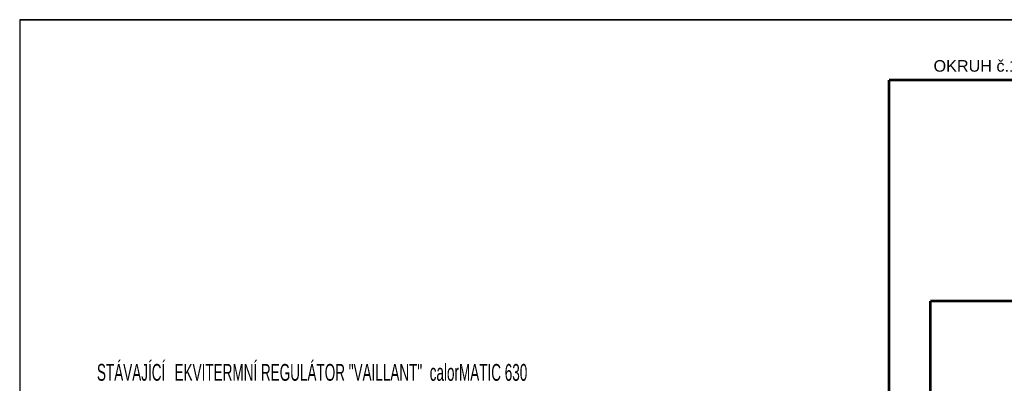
# Model space of a CAD drawing. Header units: millimetres. Extents: x 2424458 to 5109721, y -2781114 to -1335434.
# Tile 4 of 59: x 2467594 to 2476949, y -1428820 to -1425365. Entities that reach past the tile are written whole.
import ezdxf
from ezdxf.enums import TextEntityAlignment as Align

# ---------------------------------------------------------------- set-up
doc = ezdxf.new("R2010")
doc.units = ezdxf.units.MM
doc.header["$LTSCALE"] = 20
doc.header["$MEASUREMENT"] = 0
doc.linetypes.add('ČERCHOVANÁ', pattern=[25.4, 12.7, -6.35, 0, -6.35])
for name, color, linetype in [('CKBE0_12Y', 3, 'Continuous'), ('OSTATNI', 7, 'Continuous'), ('VNITŘVODA', 30, 'ČERCHOVANÁ')]:
    doc.layers.add(name, color=color, linetype=linetype)
doc.layers.add('UT PŘÍVODNÍ', color=6, linetype='Continuous', lineweight=53)
doc.styles.add('ARIEL', font='ARIAL.TTF')
doc.styles.add('ROMAN', font='ic-romans.shx')

msp = doc.modelspace()

# ---------------------------------------------------------------- linework, layer by layer
at = {"color": 7}
msp.add_line((2467593.9, -1425365.4), (2488593.9, -1425365.4), dxfattribs=at)
at = {"layer": 'OSTATNI', "linetype": 'Continuous'}
msp.add_lwpolyline([(2467593.9, -1440215.4), (2488593.9, -1440215.4), (2488593.9, -1425365.4), (2467593.9, -1425365.4)], close=True, dxfattribs=at)
at = {"layer": 'UT PŘÍVODNÍ', "color": 7, "linetype": 'Continuous'}
for p, q in [((2480201.4, -1425939.5), (2475853.8, -1425939.5)), ((2475853.8, -1431527.1), (2475853.8, -1425939.5)), ((2480887.4, -1428038.6), (2476249.1, -1428038.6)), ((2476249.1, -1431527.1), (2476249.1, -1428038.6))]:
    msp.add_line(p, q, dxfattribs=at)

# ---------------------------------------------------------------- texts
at = {"layer": 'CKBE0_12Y', "style": 'ARIEL'}
msp.add_text('OKRUH č.1 "1.NP" ( 1,8 m3/hod)', height=110, dxfattribs=at).set_placement((2476276.6, -1425892.5, 30), align=Align.BOTTOM_LEFT)
at = {"layer": 'VNITŘVODA', "color": 3, "style": 'ROMAN', "width": 0.6}
for s, p in [('STÁVAJÍCÍ ', (2468327.8, -1428843.9, 25.5)), ('EKVITERMNÍ REGULÁTOR "VAILLANT"  calorMATIC 630', (2469065.5, -1428844.3, 30))]:
    msp.add_text(s, height=160, dxfattribs=at).set_placement(p, align=Align.BOTTOM_LEFT)

doc.saveas('drawing.dxf')
